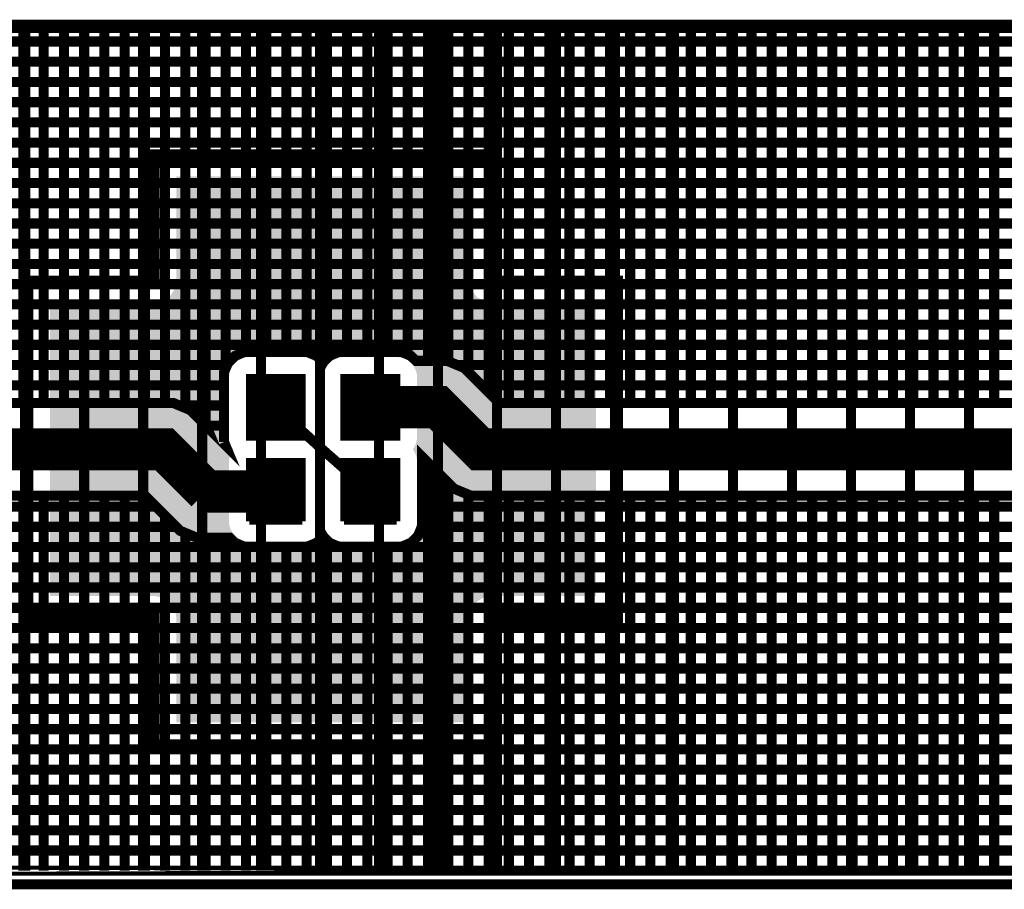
# Model space of a CAD drawing. Extents: x 0.4 to 16.2, y 0.4 to 3.5.
# Tile 28 of 29: x 13.8 to 15, y 2.5 to 3.5. Entities that reach past the tile are written whole.
import ezdxf

# ---------------------------------------------------------------- set-up
doc = ezdxf.new("R2010")
doc.units = 0
doc.layers.get('0').update_dxf_attribs({"linetype": 'CONTINUOUS'})
for name, color, linetype in [('2IN618_CMP', 7, 'CONTINUOUS'), ('2IN618_SOL', 4, 'CONTINUOUS'), ('2IN618_STC', 3, 'CONTINUOUS'), ('LAYER_6', 5, 'CONTINUOUS')]:
    doc.layers.add(name, color=color, linetype=linetype)

# ---------------------------------------------------------------- blocks, each defined once
blk = doc.blocks.new('RECTANGLE_1')
blk.add_solid([(0.0315, 0.0355), (0.0315, -0.0355), (-0.0315, 0.0355), (-0.0315, -0.0355)])

msp = doc.modelspace()

# ---------------------------------------------------------------- linework, layer by layer
at = {"layer": '2IN618_CMP'}
for points, const_width in [([(12.2153, 3.5161), (16.1423, 3.5161), (16.1423, 3.051), (16.1171, 3.0761), (16.0674, 3.0761), (16.0624, 3.0711), (14.388, 3.0711), (14.3619, 3.0973), (14.3464, 3.1127), (14.3262, 3.1211), (14.2892, 3.1211), (14.2832, 3.127), (14.2722, 3.1316), (14.1973, 3.1316), (14.1863, 3.127), (14.1788, 3.1196), (14.1713, 3.127), (14.1602, 3.1316), (14.0853, 3.1316), (14.0743, 3.127), (14.0659, 3.1186), (14.0613, 3.1076), (14.0613, 3.0247)], 0.012), ([(13.8233, 3.5161), (13.8233, 3.0711)], 0.012), ([(13.8473, 3.0711), (13.8473, 3.5161)], 0.012), ([(13.8713, 3.5161), (13.8713, 3.0711)], 0.012), ([(13.8953, 3.0711), (13.8953, 3.5161)], 0.012), ([(13.9193, 3.5161), (13.9193, 3.0711)], 0.012), ([(13.9433, 3.0711), (13.9433, 3.5161)], 0.012), ([(13.9673, 3.5161), (13.9673, 3.0711)], 0.012), ([(13.9913, 3.0711), (13.9913, 3.5161)], 0.012), ([(14.0153, 3.0653), (14.0153, 3.5161)], 0.012), ([(14.0393, 3.5161), (14.0393, 3.0449)], 0.012), ([(14.0633, 3.5161), (14.0633, 3.1124)], 0.012), ([(14.0873, 3.1316), (14.0873, 3.5161)], 0.012), ([(14.1113, 3.5161), (14.1113, 3.1316)], 0.012), ([(14.1353, 3.1316), (14.1353, 3.5161)], 0.012), ([(14.1593, 3.5161), (14.1593, 3.1316)], 0.012), ([(14.1833, 3.1241), (14.1833, 3.5161)], 0.012), ([(14.2073, 3.5161), (14.2073, 3.1316)], 0.012), ([(14.2313, 3.1316), (14.2313, 3.5161)], 0.012), ([(14.2553, 3.5161), (14.2553, 3.1316)], 0.012), ([(14.2793, 3.1287), (14.2793, 3.5161)], 0.012), ([(14.3033, 3.5161), (14.3033, 3.1211)], 0.012), ([(14.3273, 3.1207), (14.3273, 3.5161)], 0.012), ([(14.3513, 3.5161), (14.3513, 3.1079)], 0.012), ([(14.3753, 3.0839), (14.3753, 3.5161)], 0.012), ([(14.3993, 3.5161), (14.3993, 3.0711)], 0.012), ([(14.4233, 3.0711), (14.4233, 3.5161)], 0.012), ([(14.4473, 3.5161), (14.4473, 3.0711)], 0.012), ([(14.4713, 3.0711), (14.4713, 3.5161)], 0.012), ([(14.4953, 3.5161), (14.4953, 3.0711)], 0.012), ([(14.5193, 3.0711), (14.5193, 3.5161)], 0.012), ([(14.5433, 3.5161), (14.5433, 3.0711)], 0.012), ([(14.5673, 3.0711), (14.5673, 3.5161)], 0.012), ([(14.5913, 3.5161), (14.5913, 3.0711)], 0.012), ([(14.6153, 3.0711), (14.6153, 3.5161)], 0.012), ([(14.6393, 3.5161), (14.6393, 3.0711)], 0.012), ([(14.6633, 3.0711), (14.6633, 3.5161)], 0.012), ([(14.6873, 3.5161), (14.6873, 3.0711)], 0.012), ([(14.7113, 3.0711), (14.7113, 3.5161)], 0.012), ([(14.7353, 3.5161), (14.7353, 3.0711)], 0.012), ([(14.7593, 3.0711), (14.7593, 3.5161)], 0.012), ([(14.7833, 3.5161), (14.7833, 3.0711)], 0.012), ([(14.8073, 3.0711), (14.8073, 3.5161)], 0.012), ([(14.8313, 3.5161), (14.8313, 3.0711)], 0.012), ([(14.8553, 3.0711), (14.8553, 3.5161)], 0.012), ([(14.8793, 3.5161), (14.8793, 3.0711)], 0.012), ([(14.9033, 3.0711), (14.9033, 3.5161)], 0.012), ([(14.9273, 3.5161), (14.9273, 3.0711)], 0.012), ([(14.9513, 3.0711), (14.9513, 3.5161)], 0.012), ([(14.9753, 3.5161), (14.9753, 3.0711)], 0.012), ([(12.2153, 3.5001), (16.1423, 3.5001)], 0.012), ([(12.2153, 3.4761), (16.1423, 3.4761)], 0.012), ([(16.1423, 3.4521), (12.2153, 3.4521)], 0.012), ([(12.2153, 3.4281), (16.1423, 3.4281)], 0.012), ([(16.1423, 3.4041), (12.2153, 3.4041)], 0.012), ([(12.2153, 3.3801), (16.1423, 3.3801)], 0.012), ([(16.1423, 3.3561), (12.2153, 3.3561)], 0.012), ([(12.2153, 3.3321), (16.1423, 3.3321)], 0.012), ([(16.1423, 3.3081), (12.2153, 3.3081)], 0.012), ([(12.2153, 3.2841), (16.1423, 3.2841)], 0.012), ([(16.1423, 3.2601), (12.2153, 3.2601)], 0.012), ([(12.2153, 3.2361), (16.1423, 3.2361)], 0.012), ([(16.1423, 3.2121), (12.2153, 3.2121)], 0.012), ([(12.2153, 3.1881), (16.1423, 3.1881)], 0.012), ([(16.1423, 3.1641), (12.2153, 3.1641)], 0.012), ([(12.2153, 3.1401), (16.1423, 3.1401)], 0.012), ([(14.0648, 3.1161), (12.2153, 3.1161)], 0.012), ([(14.3383, 3.1161), (16.1423, 3.1161)], 0.012), ([(12.2153, 3.0921), (14.0613, 3.0921)], 0.012), ([(16.1423, 3.0921), (14.367, 3.0921)], 0.012), ([(16.0923, 3.0161), (14.3653, 3.0161), (14.3153, 3.0661), (14.2348, 3.0661)], 0.05), ([(14.0613, 3.0247), (14.0626, 3.0216), (14.0214, 3.0627), (14.0012, 3.0711), (13.9793, 3.0711), (12.2951, 3.0711)], 0.012), ([(14.0613, 3.0681), (14.0084, 3.0681)], 0.012), ([(14.2348, 2.9661), (14.1778, 3.0161), (14.1228, 3.0661)], 0.012), ([(14.04, 3.0441), (14.0613, 3.0441)], 0.012), ([(14.0403, 2.9661), (13.9903, 3.0161), (12.2653, 3.0161)], 0.05), ([(12.2951, 2.9611), (13.9675, 2.9611), (13.9936, 2.935), (14.0091, 2.9195), (14.0293, 2.9111), (14.0684, 2.9111), (14.0743, 2.9052), (14.0853, 2.9006), (14.1602, 2.9006), (14.1713, 2.9052), (14.1788, 2.9127), (14.1863, 2.9052), (14.1973, 2.9006), (14.2722, 2.9006), (14.2832, 2.9052), (14.2917, 2.9136), (14.2962, 2.9247), (14.2962, 3.0074), (14.3341, 2.9695), (14.3543, 2.9611), (14.3762, 2.9611), (16.0624, 2.9611)], 0.012), ([(14.3033, 2.5161), (14.3033, 3.0003)], 0.012), ([(14.3075, 2.9961), (14.2962, 2.9961)], 0.012), ([(14.0403, 2.9661), (14.1228, 2.9661)], 0.05), ([(14.3273, 2.9763), (14.3273, 2.5161)], 0.012), ([(14.3315, 2.9721), (14.2962, 2.9721)], 0.012), ([(14.3513, 2.5161), (14.3513, 2.9624)], 0.012), ([(13.8233, 2.9611), (13.8233, 2.5161)], 0.012), ([(13.8473, 2.5161), (13.8473, 2.9611)], 0.012), ([(13.8713, 2.9611), (13.8713, 2.5161)], 0.012), ([(13.8953, 2.5161), (13.8953, 2.9611)], 0.012), ([(13.9193, 2.9611), (13.9193, 2.5161)], 0.012), ([(13.9433, 2.5161), (13.9433, 2.9611)], 0.012), ([(13.9673, 2.9611), (13.9673, 2.5161)], 0.012), ([(14.3753, 2.9611), (14.3753, 2.5161)], 0.012), ([(14.3993, 2.5161), (14.3993, 2.9611)], 0.012), ([(14.4233, 2.9611), (14.4233, 2.5161)], 0.012), ([(14.4473, 2.5161), (14.4473, 2.9611)], 0.012), ([(14.4713, 2.9611), (14.4713, 2.5161)], 0.012), ([(14.4953, 2.5161), (14.4953, 2.9611)], 0.012), ([(14.5193, 2.9611), (14.5193, 2.5161)], 0.012), ([(14.5433, 2.5161), (14.5433, 2.9611)], 0.012), ([(14.5673, 2.9611), (14.5673, 2.5161)], 0.012), ([(14.5913, 2.5161), (14.5913, 2.9611)], 0.012), ([(14.6153, 2.9611), (14.6153, 2.5161)], 0.012), ([(14.6393, 2.5161), (14.6393, 2.9611)], 0.012), ([(14.6633, 2.9611), (14.6633, 2.5161)], 0.012), ([(14.6873, 2.5161), (14.6873, 2.9611)], 0.012), ([(14.7113, 2.9611), (14.7113, 2.5161)], 0.012), ([(14.7353, 2.5161), (14.7353, 2.9611)], 0.012), ([(14.7593, 2.9611), (14.7593, 2.5161)], 0.012), ([(14.7833, 2.5161), (14.7833, 2.9611)], 0.012), ([(14.8073, 2.9611), (14.8073, 2.5161)], 0.012), ([(14.8313, 2.5161), (14.8313, 2.9611)], 0.012), ([(14.8553, 2.9611), (14.8553, 2.5161)], 0.012), ([(14.8793, 2.5161), (14.8793, 2.9611)], 0.012), ([(14.9033, 2.9611), (14.9033, 2.5161)], 0.012), ([(14.9273, 2.5161), (14.9273, 2.9611)], 0.012), ([(14.9513, 2.9611), (14.9513, 2.5161)], 0.012), ([(14.9753, 2.5161), (14.9753, 2.9611)], 0.012), ([(13.9805, 2.9481), (12.2153, 2.9481)], 0.012), ([(16.1423, 2.9481), (14.2962, 2.9481)], 0.012), ([(13.9913, 2.5161), (13.9913, 2.9373)], 0.012), ([(14.0045, 2.9241), (12.2153, 2.9241)], 0.012), ([(14.0153, 2.5161), (14.0153, 2.917)], 0.012), ([(14.296, 2.9241), (16.1423, 2.9241)], 0.012), ([(14.0393, 2.9111), (14.0393, 2.5161)], 0.012), ([(14.0633, 2.5161), (14.0633, 2.9111)], 0.012), ([(14.1833, 2.9082), (14.1833, 2.5161)], 0.012), ([(14.2793, 2.9036), (14.2793, 2.5161)], 0.012), ([(12.2153, 2.9001), (16.1423, 2.9001)], 0.012), ([(14.0873, 2.9006), (14.0873, 2.5161)], 0.012), ([(14.1113, 2.5161), (14.1113, 2.9006)], 0.012), ([(14.1353, 2.9006), (14.1353, 2.5161)], 0.012), ([(14.1593, 2.5161), (14.1593, 2.9006)], 0.012), ([(14.2073, 2.5161), (14.2073, 2.9006)], 0.012), ([(14.2313, 2.9006), (14.2313, 2.5161)], 0.012), ([(14.2553, 2.5161), (14.2553, 2.9006)], 0.012), ([(16.1423, 2.8761), (12.2153, 2.8761)], 0.012), ([(12.2153, 2.8521), (16.1423, 2.8521)], 0.012), ([(16.1423, 2.8281), (12.2153, 2.8281)], 0.012), ([(12.2153, 2.8041), (16.1423, 2.8041)], 0.012), ([(16.1423, 2.7801), (12.2153, 2.7801)], 0.012), ([(12.2153, 2.7561), (16.1423, 2.7561)], 0.012), ([(16.1423, 2.7321), (12.2153, 2.7321)], 0.012), ([(12.2153, 2.7081), (16.1423, 2.7081)], 0.012), ([(16.1423, 2.6841), (12.2153, 2.6841)], 0.012), ([(12.2153, 2.6601), (16.1423, 2.6601)], 0.012), ([(16.1423, 2.6361), (12.2153, 2.6361)], 0.012), ([(12.2153, 2.6121), (16.1423, 2.6121)], 0.012), ([(16.1423, 2.5881), (12.2153, 2.5881)], 0.012), ([(12.2153, 2.5641), (16.1423, 2.5641)], 0.012), ([(16.1423, 2.5401), (12.2153, 2.5401)], 0.012), ([(12.2153, 2.5161), (16.1423, 2.5161), (12.2153, 2.5161)], 0.012)]:
    msp.add_lwpolyline(points, dxfattribs=dict(at, const_width=const_width))
at = {"layer": '2IN618_SOL', "const_width": 0.012}
for points in [[(13.8253, 3.5161), (13.8253, 2.5161)], [(13.8953, 2.5161), (13.8953, 3.5161)], [(13.9653, 3.5161), (13.9653, 2.5161)], [(14.0353, 2.5161), (14.0353, 3.5161)], [(14.1053, 3.5161), (14.1053, 2.5161)], [(14.1753, 2.5161), (14.1753, 3.5161)], [(14.2453, 3.5161), (14.2453, 2.5161)], [(14.3153, 2.5161), (14.3153, 3.5161)], [(14.3853, 3.5161), (14.3853, 2.5161)], [(14.4553, 2.5161), (14.4553, 3.5161)], [(14.5253, 3.5161), (14.5253, 2.5161)], [(14.5953, 2.5161), (14.5953, 3.5161)], [(14.6653, 3.5161), (14.6653, 2.5161)], [(14.7353, 2.5161), (14.7353, 3.5161)], [(14.8053, 3.5161), (14.8053, 2.5161)], [(14.8753, 2.5161), (14.8753, 3.5161)], [(14.9453, 3.5161), (14.9453, 2.5161)]]:
    msp.add_lwpolyline(points, dxfattribs=at)
at = {"layer": '2IN618_STC'}
for points, const_width in [([(13.8288, 2.8161), (13.8288, 3.2161), (13.9788, 3.2161), (13.9788, 3.3661), (14.3788, 3.3661), (14.3788, 3.2161), (14.5288, 3.2161), (14.5288, 2.8161), (14.3788, 2.8161), (14.3788, 2.6661), (13.9788, 2.6661), (13.9788, 2.8161), (13.8288, 2.8161)], 0.012), ([(14.1541, 3.0308), (14.0915, 3.0308), (14.0915, 3.1014), (14.1541, 3.1014), (14.1541, 3.0308)], 0.0085), ([(14.0915, 3.098), (14.1541, 3.098)], 0.0085), ([(14.2661, 3.0308), (14.2035, 3.0308), (14.2035, 3.1014), (14.2661, 3.1014), (14.2661, 3.0308)], 0.0085), ([(14.2035, 3.098), (14.2661, 3.098)], 0.0085), ([(14.1541, 3.0896), (14.0915, 3.0896)], 0.0085), ([(14.0915, 3.0812), (14.1541, 3.0812)], 0.0085), ([(14.2661, 3.0896), (14.2035, 3.0896)], 0.0085), ([(14.2035, 3.0812), (14.2661, 3.0812)], 0.0085), ([(14.1541, 3.0728), (14.0915, 3.0728)], 0.0085), ([(14.2661, 3.0728), (14.2035, 3.0728)], 0.0085), ([(14.0915, 3.0644), (14.1541, 3.0644)], 0.0085), ([(14.2035, 3.0644), (14.2661, 3.0644)], 0.0085), ([(14.1541, 3.056), (14.0915, 3.056)], 0.0085), ([(14.0915, 3.0476), (14.1541, 3.0476)], 0.0085), ([(14.2661, 3.056), (14.2035, 3.056)], 0.0085), ([(14.2035, 3.0476), (14.2661, 3.0476)], 0.0085), ([(14.1541, 3.0392), (14.0915, 3.0392)], 0.0085), ([(14.2661, 3.0392), (14.2035, 3.0392)], 0.0085), ([(14.0915, 2.9308), (14.0915, 3.0014), (14.1541, 3.0014), (14.1541, 2.9308)], 0.0085), ([(14.2035, 2.9308), (14.2035, 3.0014), (14.2661, 3.0014), (14.2661, 2.9308)], 0.0085), ([(14.0915, 2.998), (14.1541, 2.998)], 0.0085), ([(14.1541, 2.9896), (14.0915, 2.9896)], 0.0085), ([(14.2035, 2.998), (14.2661, 2.998)], 0.0085), ([(14.2661, 2.9896), (14.2035, 2.9896)], 0.0085), ([(14.0915, 2.9812), (14.1541, 2.9812)], 0.0085), ([(14.2035, 2.9812), (14.2661, 2.9812)], 0.0085), ([(14.1541, 2.9728), (14.0915, 2.9728)], 0.0085), ([(14.0915, 2.9644), (14.1541, 2.9644)], 0.0085), ([(14.2661, 2.9728), (14.2035, 2.9728)], 0.0085), ([(14.2035, 2.9644), (14.2661, 2.9644)], 0.0085), ([(14.1541, 2.956), (14.0915, 2.956)], 0.0085), ([(14.2661, 2.956), (14.2035, 2.956)], 0.0085), ([(14.0915, 2.9476), (14.1541, 2.9476)], 0.0085), ([(14.2035, 2.9476), (14.2661, 2.9476)], 0.0085), ([(14.1541, 2.9392), (14.0915, 2.9392)], 0.0085), ([(14.0915, 2.9308), (14.1541, 2.9308)], 0.0085), ([(14.2661, 2.9392), (14.2035, 2.9392)], 0.0085), ([(14.2035, 2.9308), (14.2661, 2.9308)], 0.0085)]:
    msp.add_lwpolyline(points, dxfattribs=dict(at, const_width=const_width))
for points in [[(14.0048, 3.2161), (14.0048, 3.3401), (14.3528, 3.2161), (14.3528, 3.3401)], [(14.0028, 3.2062), (14.0048, 3.2161), (14.3548, 3.2062), (14.3528, 3.2161)], [(13.9972, 3.1977), (14.0028, 3.2062), (14.3604, 3.1977), (14.3548, 3.2062)], [(13.8548, 3.1256), (13.8548, 3.1901), (14.5028, 3.1256), (14.5028, 3.1901)], [(13.9788, 3.1901), (13.9887, 3.1921), (14.3788, 3.1901), (14.3689, 3.1921)], [(13.9887, 3.1921), (13.9972, 3.1977), (14.3689, 3.1921), (14.3604, 3.1977)], [(13.8548, 3.1255), (13.8548, 3.1256), (14.0884, 3.1255), (14.0915, 3.1256)], [(13.8548, 3.1249), (13.8548, 3.1255), (14.0853, 3.1249), (14.0884, 3.1255)], [(13.8548, 3.1239), (13.8548, 3.1249), (14.0824, 3.1239), (14.0853, 3.1249)], [(13.8548, 3.1225), (13.8548, 3.1239), (14.0796, 3.1225), (14.0824, 3.1239)], [(13.8548, 3.1208), (13.8548, 3.1225), (14.077, 3.1208), (14.0796, 3.1225)], [(13.8548, 3.1188), (13.8548, 3.1208), (14.0746, 3.1188), (14.077, 3.1208)], [(14.1548, 3.1256), (14.1541, 3.1256), (14.2033, 3.1256), (14.2035, 3.1256)], [(14.1568, 3.1255), (14.1548, 3.1256), (14.2004, 3.1255), (14.2033, 3.1256)], [(14.1579, 3.1253), (14.1568, 3.1255), (14.1999, 3.1253), (14.2004, 3.1255)], [(14.1601, 3.1249), (14.1579, 3.1253), (14.1973, 3.1249), (14.1999, 3.1253)], [(14.1609, 3.1247), (14.1601, 3.1249), (14.1968, 3.1247), (14.1973, 3.1249)], [(14.1631, 3.1239), (14.1609, 3.1247), (14.1944, 3.1239), (14.1968, 3.1247)], [(14.1639, 3.1236), (14.1631, 3.1239), (14.1938, 3.1236), (14.1944, 3.1239)], [(14.1659, 3.1225), (14.1639, 3.1236), (14.1916, 3.1225), (14.1938, 3.1236)], [(14.1666, 3.1222), (14.1659, 3.1225), (14.191, 3.1222), (14.1916, 3.1225)], [(14.1686, 3.1208), (14.1666, 3.1222), (14.189, 3.1208), (14.191, 3.1222)], [(14.1692, 3.1204), (14.1686, 3.1208), (14.1885, 3.1204), (14.189, 3.1208)], [(14.1709, 3.1188), (14.1692, 3.1204), (14.1866, 3.1188), (14.1885, 3.1204)], [(14.2699, 3.1253), (14.2668, 3.1256), (14.5028, 3.1253), (14.5028, 3.1256)], [(14.2729, 3.1247), (14.2699, 3.1253), (14.5028, 3.1247), (14.5028, 3.1253)], [(14.2759, 3.1236), (14.2729, 3.1247), (14.5028, 3.1236), (14.5028, 3.1247)], [(14.2786, 3.1222), (14.2759, 3.1236), (14.5028, 3.1222), (14.5028, 3.1236)], [(14.2812, 3.1204), (14.2786, 3.1222), (14.5028, 3.1204), (14.5028, 3.1222)], [(14.2835, 3.1183), (14.2812, 3.1204), (14.5028, 3.1183), (14.5028, 3.1204)], [(13.8548, 3.1165), (13.8548, 3.1188), (14.0725, 3.1165), (14.0746, 3.1188)], [(13.8548, 3.1139), (13.8548, 3.1165), (14.0707, 3.1139), (14.0725, 3.1165)], [(13.8548, 3.1112), (13.8548, 3.1139), (14.0693, 3.1112), (14.0707, 3.1139)], [(13.8548, 3.1082), (13.8548, 3.1112), (14.0682, 3.1082), (14.0693, 3.1112)], [(13.8548, 3.1052), (13.8548, 3.1082), (14.0676, 3.1052), (14.0682, 3.1082)], [(14.1715, 3.1183), (14.1709, 3.1188), (14.1862, 3.1183), (14.1866, 3.1188)], [(14.173, 3.1165), (14.1715, 3.1183), (14.1845, 3.1165), (14.1862, 3.1183)], [(14.1735, 3.1159), (14.173, 3.1165), (14.1841, 3.1159), (14.1845, 3.1165)], [(14.1748, 3.1139), (14.1735, 3.1159), (14.1827, 3.1139), (14.1841, 3.1159)], [(14.1752, 3.1133), (14.1748, 3.1139), (14.1824, 3.1133), (14.1827, 3.1139)], [(14.1763, 3.1112), (14.1752, 3.1133), (14.1813, 3.1112), (14.1824, 3.1133)], [(14.1766, 3.1105), (14.1763, 3.1112), (14.1811, 3.1105), (14.1813, 3.1112)], [(14.1773, 3.1082), (14.1766, 3.1105), (14.1802, 3.1082), (14.1811, 3.1105)], [(14.1776, 3.1076), (14.1773, 3.1082), (14.1801, 3.1076), (14.1802, 3.1082)], [(14.2855, 3.1159), (14.2835, 3.1183), (14.5028, 3.1159), (14.5028, 3.1183)], [(14.2872, 3.1133), (14.2855, 3.1159), (14.5028, 3.1133), (14.5028, 3.1159)], [(14.2886, 3.1105), (14.2872, 3.1133), (14.5028, 3.1105), (14.5028, 3.1133)], [(14.2896, 3.1076), (14.2886, 3.1105), (14.5028, 3.1076), (14.5028, 3.1105)], [(13.8548, 3.1021), (13.8548, 3.1052), (14.0673, 3.1021), (14.0676, 3.1052)], [(13.8548, 3.1014), (13.8548, 3.1021), (14.0672, 3.1014), (14.0673, 3.1021)], [(13.8548, 3.0308), (13.8548, 3.1014), (14.0672, 3.0308), (14.0672, 3.1014)], [(14.178, 3.1052), (14.1776, 3.1076), (14.1796, 3.1052), (14.1801, 3.1076)], [(14.1782, 3.1045), (14.178, 3.1052), (14.1795, 3.1045), (14.1796, 3.1052)], [(14.1783, 3.1021), (14.1782, 3.1045), (14.1793, 3.1021), (14.1795, 3.1045)], [(14.1784, 3.1014), (14.1783, 3.1021), (14.1792, 3.1014), (14.1793, 3.1021)], [(14.1784, 3.098), (14.1784, 3.1014), (14.1792, 3.098), (14.1792, 3.1014)], [(14.1784, 3.0896), (14.1784, 3.098), (14.1792, 3.0896), (14.1792, 3.098)], [(14.2902, 3.1045), (14.2896, 3.1076), (14.5028, 3.1045), (14.5028, 3.1076)], [(14.2904, 3.1014), (14.2902, 3.1045), (14.5028, 3.1014), (14.5028, 3.1045)], [(14.2904, 3.098), (14.2904, 3.1014), (14.5028, 3.098), (14.5028, 3.1014)], [(14.2904, 3.0896), (14.2904, 3.098), (14.5028, 3.0896), (14.5028, 3.098)], [(14.1784, 3.0812), (14.1784, 3.0896), (14.1792, 3.0812), (14.1792, 3.0896)], [(14.2904, 3.0812), (14.2904, 3.0896), (14.5028, 3.0812), (14.5028, 3.0896)], [(14.1784, 3.0728), (14.1784, 3.0812), (14.1792, 3.0728), (14.1792, 3.0812)], [(14.2904, 3.0728), (14.2904, 3.0812), (14.5028, 3.0728), (14.5028, 3.0812)], [(14.1784, 3.0644), (14.1784, 3.0728), (14.1792, 3.0644), (14.1792, 3.0728)], [(14.1784, 3.056), (14.1784, 3.0644), (14.1792, 3.056), (14.1792, 3.0644)], [(14.2904, 3.0644), (14.2904, 3.0728), (14.5028, 3.0644), (14.5028, 3.0728)], [(14.2904, 3.056), (14.2904, 3.0644), (14.5028, 3.056), (14.5028, 3.0644)], [(14.1784, 3.0476), (14.1784, 3.056), (14.1792, 3.0476), (14.1792, 3.056)], [(14.2904, 3.0476), (14.2904, 3.056), (14.5028, 3.0476), (14.5028, 3.056)], [(14.1784, 3.0392), (14.1784, 3.0476), (14.1792, 3.0392), (14.1792, 3.0476)], [(14.1784, 3.0308), (14.1784, 3.0392), (14.1792, 3.0308), (14.1792, 3.0392)], [(14.2904, 3.0392), (14.2904, 3.0476), (14.5028, 3.0392), (14.5028, 3.0476)], [(14.2904, 3.0308), (14.2904, 3.0392), (14.5028, 3.0308), (14.5028, 3.0392)], [(13.8548, 3.0277), (13.8548, 3.0308), (14.0674, 3.0277), (14.0672, 3.0308)], [(13.8548, 3.0246), (13.8548, 3.0277), (14.068, 3.0246), (14.0674, 3.0277)], [(14.1775, 3.0246), (14.1781, 3.0275), (14.18, 3.0246), (14.1795, 3.0275)], [(14.1781, 3.0277), (14.1784, 3.0308), (14.1794, 3.0277), (14.1792, 3.0308)], [(14.1781, 3.0275), (14.1781, 3.0277), (14.1795, 3.0275), (14.1794, 3.0277)], [(14.2895, 3.0244), (14.2901, 3.0275), (14.5028, 3.0244), (14.5028, 3.0275)], [(14.2901, 3.0275), (14.2904, 3.0308), (14.5028, 3.0275), (14.5028, 3.0308)], [(13.8548, 3.0217), (13.8548, 3.0246), (14.069, 3.0217), (14.068, 3.0246)], [(13.8548, 3.0189), (13.8548, 3.0217), (14.0704, 3.0189), (14.069, 3.0217)], [(13.8548, 3.0161), (13.8548, 3.0189), (14.0722, 3.0161), (14.0704, 3.0189)], [(13.8548, 3.0135), (13.8548, 3.0161), (14.0705, 3.0135), (14.0722, 3.0161)], [(14.1734, 3.0161), (14.1751, 3.0187), (14.1842, 3.0161), (14.1825, 3.0187)], [(14.1751, 3.0135), (14.1734, 3.0161), (14.1825, 3.0135), (14.1842, 3.0161)], [(14.1751, 3.0187), (14.1752, 3.0189), (14.1825, 3.0187), (14.1824, 3.0189)], [(14.1752, 3.0189), (14.1765, 3.0215), (14.1824, 3.0189), (14.1811, 3.0215)], [(14.1765, 3.0215), (14.1766, 3.0217), (14.1811, 3.0215), (14.181, 3.0217)], [(14.1766, 3.0217), (14.1775, 3.0244), (14.181, 3.0217), (14.1801, 3.0244)], [(14.1775, 3.0244), (14.1775, 3.0246), (14.1801, 3.0244), (14.18, 3.0246)], [(14.2854, 3.0161), (14.2871, 3.0187), (14.5028, 3.0161), (14.5028, 3.0187)], [(14.2872, 3.0133), (14.2854, 3.0161), (14.5028, 3.0133), (14.5028, 3.0161)], [(14.2871, 3.0187), (14.2885, 3.0215), (14.5028, 3.0187), (14.5028, 3.0215)], [(14.2885, 3.0215), (14.2895, 3.0244), (14.5028, 3.0215), (14.5028, 3.0244)], [(13.8548, 3.0107), (13.8548, 3.0135), (14.0691, 3.0107), (14.0705, 3.0135)], [(13.8548, 3.0078), (13.8548, 3.0107), (14.0681, 3.0078), (14.0691, 3.0107)], [(13.8548, 3.0047), (13.8548, 3.0078), (14.0675, 3.0047), (14.0681, 3.0078)], [(13.8548, 3.0014), (13.8548, 3.0047), (14.0672, 3.0014), (14.0675, 3.0047)], [(14.1752, 3.0133), (14.1751, 3.0135), (14.1824, 3.0133), (14.1825, 3.0135)], [(14.1765, 3.0107), (14.1752, 3.0133), (14.1811, 3.0107), (14.1824, 3.0133)], [(14.1766, 3.0105), (14.1765, 3.0107), (14.181, 3.0105), (14.1811, 3.0107)], [(14.1775, 3.0078), (14.1766, 3.0105), (14.1801, 3.0078), (14.181, 3.0105)], [(14.1776, 3.0076), (14.1775, 3.0078), (14.1801, 3.0076), (14.1801, 3.0078)], [(14.1781, 3.0047), (14.1776, 3.0076), (14.1795, 3.0047), (14.1801, 3.0076)], [(14.1782, 3.0045), (14.1781, 3.0047), (14.1795, 3.0045), (14.1795, 3.0047)], [(14.1784, 3.0014), (14.1782, 3.0045), (14.1792, 3.0014), (14.1795, 3.0045)], [(14.2886, 3.0105), (14.2872, 3.0133), (14.5028, 3.0105), (14.5028, 3.0133)], [(14.2896, 3.0076), (14.2886, 3.0105), (14.5028, 3.0076), (14.5028, 3.0105)], [(14.2902, 3.0045), (14.2896, 3.0076), (14.5028, 3.0045), (14.5028, 3.0076)], [(14.2904, 3.0014), (14.2902, 3.0045), (14.5028, 3.0014), (14.5028, 3.0045)], [(13.8548, 2.9308), (13.8548, 3.0014), (14.0672, 2.9308), (14.0672, 3.0014)], [(14.1784, 2.998), (14.1784, 3.0014), (14.1792, 2.998), (14.1792, 3.0014)], [(14.1784, 2.9896), (14.1784, 2.998), (14.1792, 2.9896), (14.1792, 2.998)], [(14.2904, 2.998), (14.2904, 3.0014), (14.5028, 2.998), (14.5028, 3.0014)], [(14.2904, 2.9896), (14.2904, 2.998), (14.5028, 2.9896), (14.5028, 2.998)], [(14.1784, 2.9812), (14.1784, 2.9896), (14.1792, 2.9812), (14.1792, 2.9896)], [(14.1784, 2.9728), (14.1784, 2.9812), (14.1792, 2.9728), (14.1792, 2.9812)], [(14.2904, 2.9812), (14.2904, 2.9896), (14.5028, 2.9812), (14.5028, 2.9896)], [(14.2904, 2.9728), (14.2904, 2.9812), (14.5028, 2.9728), (14.5028, 2.9812)], [(14.1784, 2.9644), (14.1784, 2.9728), (14.1792, 2.9644), (14.1792, 2.9728)], [(14.2904, 2.9644), (14.2904, 2.9728), (14.5028, 2.9644), (14.5028, 2.9728)], [(14.1784, 2.956), (14.1784, 2.9644), (14.1792, 2.956), (14.1792, 2.9644)], [(14.2904, 2.956), (14.2904, 2.9644), (14.5028, 2.956), (14.5028, 2.9644)], [(14.1784, 2.9476), (14.1784, 2.956), (14.1792, 2.9476), (14.1792, 2.956)], [(14.1784, 2.9392), (14.1784, 2.9476), (14.1792, 2.9392), (14.1792, 2.9476)], [(14.2904, 2.9476), (14.2904, 2.956), (14.5028, 2.9476), (14.5028, 2.956)], [(14.2904, 2.9392), (14.2904, 2.9476), (14.5028, 2.9392), (14.5028, 2.9476)], [(14.1784, 2.9308), (14.1784, 2.9392), (14.1792, 2.9308), (14.1792, 2.9392)], [(14.2904, 2.9308), (14.2904, 2.9392), (14.5028, 2.9308), (14.5028, 2.9392)], [(13.8548, 2.9277), (13.8548, 2.9308), (14.0674, 2.9277), (14.0672, 2.9308)], [(13.8548, 2.9246), (13.8548, 2.9277), (14.068, 2.9246), (14.0674, 2.9277)], [(13.8548, 2.9217), (13.8548, 2.9246), (14.069, 2.9217), (14.068, 2.9246)], [(13.8548, 2.9189), (13.8548, 2.9217), (14.0704, 2.9189), (14.069, 2.9217)], [(14.1763, 2.921), (14.1765, 2.9217), (14.1813, 2.921), (14.181, 2.9217)], [(14.1765, 2.9217), (14.1774, 2.924), (14.181, 2.9217), (14.1803, 2.924)], [(14.1774, 2.924), (14.1775, 2.9246), (14.1803, 2.924), (14.18, 2.9246)], [(14.1775, 2.9246), (14.178, 2.927), (14.18, 2.9246), (14.1796, 2.927)], [(14.178, 2.927), (14.1781, 2.9277), (14.1796, 2.927), (14.1794, 2.9277)], [(14.1781, 2.9277), (14.1783, 2.9301), (14.1794, 2.9277), (14.1793, 2.9301)], [(14.1783, 2.9301), (14.1784, 2.9308), (14.1793, 2.9301), (14.1792, 2.9308)], [(14.2883, 2.921), (14.2894, 2.924), (14.5028, 2.921), (14.5028, 2.924)], [(14.2894, 2.924), (14.29, 2.927), (14.5028, 2.924), (14.5028, 2.927)], [(14.29, 2.927), (14.2903, 2.9301), (14.5028, 2.927), (14.5028, 2.9301)], [(14.2903, 2.9301), (14.2904, 2.9308), (14.5028, 2.9301), (14.5028, 2.9308)], [(13.8548, 2.9163), (13.8548, 2.9189), (14.0721, 2.9163), (14.0704, 2.9189)], [(13.8548, 2.9139), (13.8548, 2.9163), (14.0741, 2.9139), (14.0721, 2.9163)], [(13.8548, 2.9118), (13.8548, 2.9139), (14.0764, 2.9118), (14.0741, 2.9139)], [(13.8548, 2.91), (13.8548, 2.9118), (14.079, 2.91), (14.0764, 2.9118)], [(13.8548, 2.9086), (13.8548, 2.91), (14.0817, 2.9086), (14.079, 2.91)], [(14.1638, 2.9086), (14.166, 2.9097), (14.1937, 2.9086), (14.1917, 2.9097)], [(14.166, 2.9097), (14.1666, 2.91), (14.1917, 2.9097), (14.191, 2.91)], [(14.1666, 2.91), (14.1686, 2.9114), (14.191, 2.91), (14.189, 2.9114)], [(14.1686, 2.9114), (14.1691, 2.9118), (14.189, 2.9114), (14.1884, 2.9118)], [(14.1691, 2.9118), (14.171, 2.9134), (14.1884, 2.9118), (14.1867, 2.9134)], [(14.171, 2.9134), (14.1714, 2.9139), (14.1867, 2.9134), (14.1861, 2.9139)], [(14.1714, 2.9139), (14.1731, 2.9157), (14.1861, 2.9139), (14.1846, 2.9157)], [(14.1731, 2.9157), (14.1735, 2.9163), (14.1846, 2.9157), (14.1841, 2.9163)], [(14.1735, 2.9163), (14.1749, 2.9183), (14.1841, 2.9163), (14.1828, 2.9183)], [(14.1749, 2.9183), (14.1752, 2.9189), (14.1828, 2.9183), (14.1824, 2.9189)], [(14.1752, 2.9189), (14.1763, 2.921), (14.1824, 2.9189), (14.1813, 2.921)], [(14.2752, 2.9083), (14.278, 2.9097), (14.5028, 2.9083), (14.5028, 2.9097)], [(14.278, 2.9097), (14.2806, 2.9114), (14.5028, 2.9097), (14.5028, 2.9114)], [(14.2806, 2.9114), (14.283, 2.9134), (14.5028, 2.9114), (14.5028, 2.9134)], [(14.283, 2.9134), (14.2851, 2.9157), (14.5028, 2.9134), (14.5028, 2.9157)], [(14.2851, 2.9157), (14.2869, 2.9183), (14.5028, 2.9157), (14.5028, 2.9183)], [(14.2869, 2.9183), (14.2883, 2.921), (14.5028, 2.9183), (14.5028, 2.921)], [(13.8548, 2.9075), (13.8548, 2.9086), (14.0847, 2.9075), (14.0817, 2.9086)], [(13.8548, 2.9069), (13.8548, 2.9075), (14.0877, 2.9069), (14.0847, 2.9075)], [(13.8548, 2.9066), (13.8548, 2.9069), (14.0908, 2.9066), (14.0877, 2.9069)], [(13.8548, 2.8421), (13.8548, 2.9066), (14.5028, 2.8421), (14.5028, 2.9066)], [(13.8548, 2.9066), (13.8548, 2.9066), (14.0915, 2.9066), (14.0908, 2.9066)], [(14.1541, 2.9066), (14.1543, 2.9066), (14.2035, 2.9066), (14.2028, 2.9066)], [(14.1543, 2.9066), (14.1572, 2.9067), (14.2028, 2.9066), (14.2008, 2.9067)], [(14.1572, 2.9067), (14.1577, 2.9069), (14.2008, 2.9067), (14.1997, 2.9069)], [(14.1577, 2.9069), (14.1603, 2.9073), (14.1997, 2.9069), (14.1975, 2.9073)], [(14.1603, 2.9073), (14.1608, 2.9075), (14.1975, 2.9073), (14.1967, 2.9075)], [(14.1608, 2.9075), (14.1632, 2.9083), (14.1967, 2.9075), (14.1945, 2.9083)], [(14.1632, 2.9083), (14.1638, 2.9086), (14.1945, 2.9083), (14.1937, 2.9086)], [(14.2661, 2.9066), (14.2692, 2.9067), (14.5028, 2.9066), (14.5028, 2.9067)], [(14.2692, 2.9067), (14.2723, 2.9073), (14.5028, 2.9067), (14.5028, 2.9073)], [(14.2723, 2.9073), (14.2752, 2.9083), (14.5028, 2.9073), (14.5028, 2.9083)], [(13.9887, 2.8401), (13.9788, 2.8421), (14.3689, 2.8401), (14.3788, 2.8421)], [(13.9972, 2.8345), (13.9887, 2.8401), (14.3604, 2.8345), (14.3689, 2.8401)], [(14.0028, 2.826), (13.9972, 2.8345), (14.3548, 2.826), (14.3604, 2.8345)], [(14.0048, 2.8161), (14.0028, 2.826), (14.3528, 2.8161), (14.3548, 2.826)], [(14.0048, 2.6921), (14.0048, 2.8161), (14.3528, 2.6921), (14.3528, 2.8161)]]:
    msp.add_solid(points, dxfattribs=at)
at = {"layer": 'LAYER_6', "const_width": 0.012}
msp.add_lwpolyline([(0.42, 2.5), (16.15, 2.5), (16.15, 3.52), (0.42, 3.52), (0.42, 2.5)], dxfattribs=at)

# ---------------------------------------------------------------- block references
at = {"layer": '2IN618_CMP'}
for p in [(14.1228, 3.0661), (14.2348, 3.0661), (14.1228, 2.9661), (14.2348, 2.9661)]:
    msp.add_blockref('RECTANGLE_1', p, dxfattribs=at)

doc.saveas('drawing.dxf')
